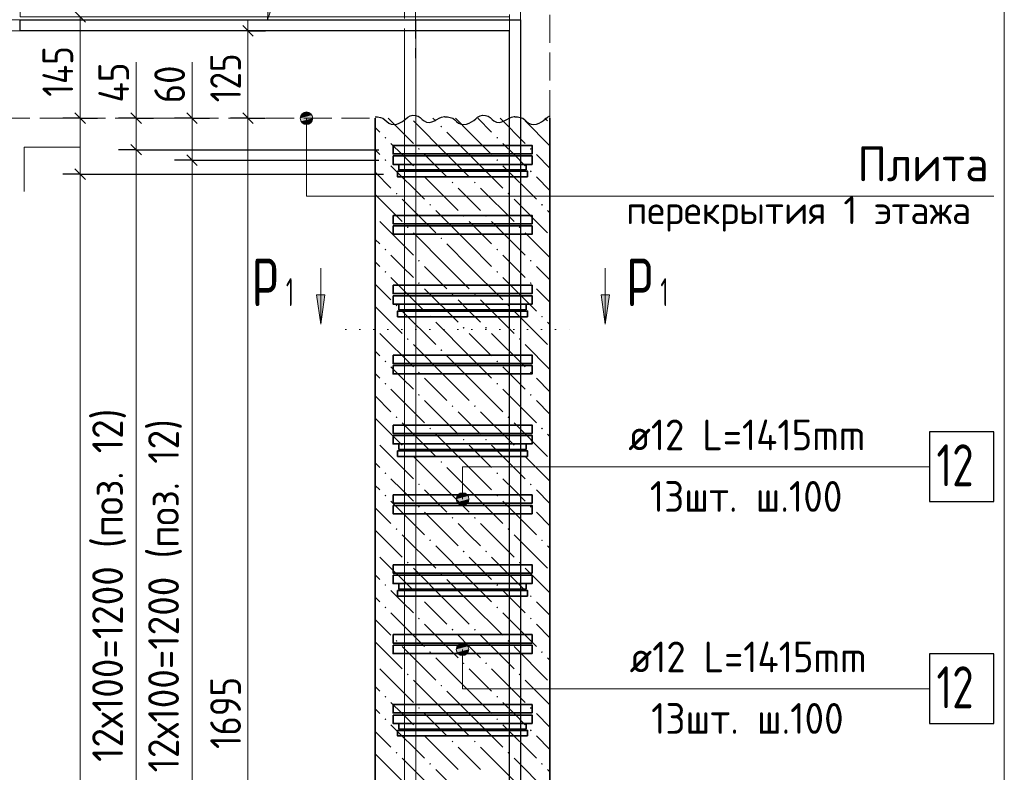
# Model space of a CAD drawing. Header units: millimetres. Extents: x 0 to 59400, y 0 to 42000.
# Tile 11 of 29: x 17976 to 25019, y 31516 to 36901. Entities that reach past the tile are written whole.
import ezdxf

# ---------------------------------------------------------------- set-up
doc = ezdxf.new("R2010")
doc.units = ezdxf.units.MM
doc.linetypes.add('______2', pattern=[270, 200, -70])
doc.linetypes.add('______9', pattern=[100, 0, -100])
for name, color, linetype, lineweight in [('S1 ДОП Продольная арматура', 52, 'Continuous', 25), ('S1 Продольная арматура', 52, 'Continuous', 25), ('S2 ДОП Продольная арматура', 52, 'Continuous', 25), ('Standard', 7, 'Continuous', 25), ('ЖБ Перекрытие верхний уровень', 7, 'Continuous', 18), ('Затяжка', 52, 'Continuous', 25), ('Позиционная метка диаметр_ шаг', 7, 'Continuous', 13), ('Позиционная метка линия выноска', 7, 'Continuous', 13), ('Примечания', 7, 'Continuous', 13), ('Размерная выноска', 7, 'Continuous', 13), ('Размерная линия_ общее', 7, 'Continuous', 13), ('Узлы символ', 7, 'Continuous', 25), ('Хомут', 52, 'Continuous', 25)]:
    doc.layers.add(name, color=color, linetype=linetype, lineweight=lineweight)
doc.layers.add('ЖБ Пилон', color=7, linetype='______2', lineweight=13, true_color=0xa0a0a0)
doc.styles.add('ISOCPEUR', font='txt')

msp = doc.modelspace()

# ---------------------------------------------------------------- hatches: boundary and pattern name
at = {"layer": 'ЖБ Пилон', "linetype": 'Continuous', "lineweight": 18, "transparency": 33554687}
for points in [[(20985.2, 36136.1), (20991.7, 36142.6), (20998.2, 36136.1), (20991.7, 36129.6)], [(20585.2, 36056.1), (20591.7, 36062.6), (20598.2, 36056.1), (20591.7, 36049.6)], [(21385.2, 36056.1), (21391.7, 36062.6), (21398.2, 36056.1), (21391.7, 36049.6)], [(20825.2, 35976.1), (20831.7, 35982.6), (20838.2, 35976.1), (20831.7, 35969.6)], [(21625.2, 35976.1), (21631.7, 35982.6), (21638.2, 35976.1), (21631.7, 35969.6)], [(20585.2, 35896.1), (20591.7, 35902.6), (20598.2, 35896.1), (20591.7, 35889.6)], [(21385.2, 35896.1), (21391.7, 35902.6), (21398.2, 35896.1), (21391.7, 35889.6)], [(20825.2, 35816.1), (20831.7, 35822.6), (20838.2, 35816.1), (20831.7, 35809.6)], [(21625.2, 35816.1), (21631.7, 35822.6), (21638.2, 35816.1), (21631.7, 35809.6)], [(21065.2, 35736.1), (21071.7, 35742.6), (21078.2, 35736.1), (21071.7, 35729.6)], [(21225.2, 35736.1), (21231.7, 35742.6), (21238.2, 35736.1), (21231.7, 35729.6)], [(20665.2, 35656.1), (20671.7, 35662.6), (20678.2, 35656.1), (20671.7, 35649.6)], [(21465.2, 35656.1), (21471.7, 35662.6), (21478.2, 35656.1), (21471.7, 35649.6)], [(20905.2, 35576.1), (20911.7, 35582.6), (20918.2, 35576.1), (20911.7, 35569.6)], [(21705.2, 35576.1), (21711.7, 35582.6), (21718.2, 35576.1), (21711.7, 35569.6)], [(21145.2, 35496.1), (21151.7, 35502.6), (21158.2, 35496.1), (21151.7, 35489.6)], [(21305.2, 35496.1), (21311.7, 35502.6), (21318.2, 35496.1), (21311.7, 35489.6)], [(20745.2, 35416.1), (20751.7, 35422.6), (20758.2, 35416.1), (20751.7, 35409.6)], [(21545.2, 35416.1), (21551.7, 35422.6), (21558.2, 35416.1), (21551.7, 35409.6)], [(20985.2, 35336.1), (20991.7, 35342.6), (20998.2, 35336.1), (20991.7, 35329.6)], [(20585.2, 35256.1), (20591.7, 35262.6), (20598.2, 35256.1), (20591.7, 35249.6)], [(21385.2, 35256.1), (21391.7, 35262.6), (21398.2, 35256.1), (21391.7, 35249.6)], [(20825.2, 35176.1), (20831.7, 35182.6), (20838.2, 35176.1), (20831.7, 35169.6)], [(21625.2, 35176.1), (21631.7, 35182.6), (21638.2, 35176.1), (21631.7, 35169.6)], [(20585.2, 35096.1), (20591.7, 35102.6), (20598.2, 35096.1), (20591.7, 35089.6)], [(21385.2, 35096.1), (21391.7, 35102.6), (21398.2, 35096.1), (21391.7, 35089.6)], [(20825.2, 35016.1), (20831.7, 35022.6), (20838.2, 35016.1), (20831.7, 35009.6)], [(21625.2, 35016.1), (21631.7, 35022.6), (21638.2, 35016.1), (21631.7, 35009.6)], [(21065.2, 34936.1), (21071.7, 34942.6), (21078.2, 34936.1), (21071.7, 34929.6)], [(21225.2, 34936.1), (21231.7, 34942.6), (21238.2, 34936.1), (21231.7, 34929.6)], [(20665.2, 34856.1), (20671.7, 34862.6), (20678.2, 34856.1), (20671.7, 34849.6)], [(21465.2, 34856.1), (21471.7, 34862.6), (21478.2, 34856.1), (21471.7, 34849.6)], [(20905.2, 34776.1), (20911.7, 34782.6), (20918.2, 34776.1), (20911.7, 34769.6)], [(21705.2, 34776.1), (21711.7, 34782.6), (21718.2, 34776.1), (21711.7, 34769.6)], [(21145.2, 34696.1), (21151.7, 34702.6), (21158.2, 34696.1), (21151.7, 34689.6)], [(21305.2, 34696.1), (21311.7, 34702.6), (21318.2, 34696.1), (21311.7, 34689.6)], [(20745.2, 34616.1), (20751.7, 34622.6), (20758.2, 34616.1), (20751.7, 34609.6)], [(21545.2, 34616.1), (21551.7, 34622.6), (21558.2, 34616.1), (21551.7, 34609.6)], [(20985.2, 34536.1), (20991.7, 34542.6), (20998.2, 34536.1), (20991.7, 34529.6)], [(20585.2, 34456.1), (20591.7, 34462.6), (20598.2, 34456.1), (20591.7, 34449.6)], [(21385.2, 34456.1), (21391.7, 34462.6), (21398.2, 34456.1), (21391.7, 34449.6)], [(20825.2, 34376.1), (20831.7, 34382.6), (20838.2, 34376.1), (20831.7, 34369.6)], [(21625.2, 34376.1), (21631.7, 34382.6), (21638.2, 34376.1), (21631.7, 34369.6)], [(20585.2, 34296.1), (20591.7, 34302.6), (20598.2, 34296.1), (20591.7, 34289.6)], [(21385.2, 34296.1), (21391.7, 34302.6), (21398.2, 34296.1), (21391.7, 34289.6)], [(20825.2, 34216.1), (20831.7, 34222.6), (20838.2, 34216.1), (20831.7, 34209.6)], [(21625.2, 34216.1), (21631.7, 34222.6), (21638.2, 34216.1), (21631.7, 34209.6)], [(21065.2, 34136.1), (21071.7, 34142.6), (21078.2, 34136.1), (21071.7, 34129.6)], [(21225.2, 34136.1), (21231.7, 34142.6), (21238.2, 34136.1), (21231.7, 34129.6)], [(20665.2, 34056.1), (20671.7, 34062.6), (20678.2, 34056.1), (20671.7, 34049.6)], [(21465.2, 34056.1), (21471.7, 34062.6), (21478.2, 34056.1), (21471.7, 34049.6)], [(20905.2, 33976.1), (20911.7, 33982.6), (20918.2, 33976.1), (20911.7, 33969.6)], [(21705.2, 33976.1), (21711.7, 33982.6), (21718.2, 33976.1), (21711.7, 33969.6)], [(21145.2, 33896.1), (21151.7, 33902.6), (21158.2, 33896.1), (21151.7, 33889.6)], [(21305.2, 33896.1), (21311.7, 33902.6), (21318.2, 33896.1), (21311.7, 33889.6)], [(20745.2, 33816.1), (20751.7, 33822.6), (20758.2, 33816.1), (20751.7, 33809.6)], [(21545.2, 33816.1), (21551.7, 33822.6), (21558.2, 33816.1), (21551.7, 33809.6)], [(20985.2, 33736.1), (20991.7, 33742.6), (20998.2, 33736.1), (20991.7, 33729.6)], [(20585.2, 33656.1), (20591.7, 33662.6), (20598.2, 33656.1), (20591.7, 33649.6)], [(21385.2, 33656.1), (21391.7, 33662.6), (21398.2, 33656.1), (21391.7, 33649.6)], [(20825.2, 33576.1), (20831.7, 33582.6), (20838.2, 33576.1), (20831.7, 33569.6)], [(21625.2, 33576.1), (21631.7, 33582.6), (21638.2, 33576.1), (21631.7, 33569.6)], [(20585.2, 33496.1), (20591.7, 33502.6), (20598.2, 33496.1), (20591.7, 33489.6)], [(21385.2, 33496.1), (21391.7, 33502.6), (21398.2, 33496.1), (21391.7, 33489.6)], [(20825.2, 33416.1), (20831.7, 33422.6), (20838.2, 33416.1), (20831.7, 33409.6)], [(21625.2, 33416.1), (21631.7, 33422.6), (21638.2, 33416.1), (21631.7, 33409.6)], [(21065.2, 33336.1), (21071.7, 33342.6), (21078.2, 33336.1), (21071.7, 33329.6)], [(21225.2, 33336.1), (21231.7, 33342.6), (21238.2, 33336.1), (21231.7, 33329.6)], [(20665.2, 33256.1), (20671.7, 33262.6), (20678.2, 33256.1), (20671.7, 33249.6)], [(21465.2, 33256.1), (21471.7, 33262.6), (21478.2, 33256.1), (21471.7, 33249.6)], [(20905.2, 33176.1), (20911.7, 33182.6), (20918.2, 33176.1), (20911.7, 33169.6)], [(21705.2, 33176.1), (21711.7, 33182.6), (21718.2, 33176.1), (21711.7, 33169.6)], [(21145.2, 33096.1), (21151.7, 33102.6), (21158.2, 33096.1), (21151.7, 33089.6)], [(21305.2, 33096.1), (21311.7, 33102.6), (21318.2, 33096.1), (21311.7, 33089.6)], [(20745.2, 33016.1), (20751.7, 33022.6), (20758.2, 33016.1), (20751.7, 33009.6)], [(21545.2, 33016.1), (21551.7, 33022.6), (21558.2, 33016.1), (21551.7, 33009.6)], [(20985.2, 32936.1), (20991.7, 32942.6), (20998.2, 32936.1), (20991.7, 32929.6)], [(20585.2, 32856.1), (20591.7, 32862.6), (20598.2, 32856.1), (20591.7, 32849.6)], [(21385.2, 32856.1), (21391.7, 32862.6), (21398.2, 32856.1), (21391.7, 32849.6)], [(20825.2, 32776.1), (20831.7, 32782.6), (20838.2, 32776.1), (20831.7, 32769.6)], [(21625.2, 32776.1), (21631.7, 32782.6), (21638.2, 32776.1), (21631.7, 32769.6)], [(20585.2, 32696.1), (20591.7, 32702.6), (20598.2, 32696.1), (20591.7, 32689.6)], [(21385.2, 32696.1), (21391.7, 32702.6), (21398.2, 32696.1), (21391.7, 32689.6)], [(20825.2, 32616.1), (20831.7, 32622.6), (20838.2, 32616.1), (20831.7, 32609.6)], [(21625.2, 32616.1), (21631.7, 32622.6), (21638.2, 32616.1), (21631.7, 32609.6)], [(21065.2, 32536.1), (21071.7, 32542.6), (21078.2, 32536.1), (21071.7, 32529.6)], [(21225.2, 32536.1), (21231.7, 32542.6), (21238.2, 32536.1), (21231.7, 32529.6)], [(20665.2, 32456.1), (20671.7, 32462.6), (20678.2, 32456.1), (20671.7, 32449.6)], [(21465.2, 32456.1), (21471.7, 32462.6), (21478.2, 32456.1), (21471.7, 32449.6)], [(20905.2, 32376.1), (20911.7, 32382.6), (20918.2, 32376.1), (20911.7, 32369.6)], [(21705.2, 32376.1), (21711.7, 32382.6), (21718.2, 32376.1), (21711.7, 32369.6)], [(21145.2, 32296.1), (21151.7, 32302.6), (21158.2, 32296.1), (21151.7, 32289.6)], [(21305.2, 32296.1), (21311.7, 32302.6), (21318.2, 32296.1), (21311.7, 32289.6)], [(20745.2, 32216.1), (20751.7, 32222.6), (20758.2, 32216.1), (20751.7, 32209.6)], [(21545.2, 32216.1), (21551.7, 32222.6), (21558.2, 32216.1), (21551.7, 32209.6)], [(20985.2, 32136.1), (20991.7, 32142.6), (20998.2, 32136.1), (20991.7, 32129.6)], [(20585.2, 32056.1), (20591.7, 32062.6), (20598.2, 32056.1), (20591.7, 32049.6)], [(21385.2, 32056.1), (21391.7, 32062.6), (21398.2, 32056.1), (21391.7, 32049.6)], [(20825.2, 31976.1), (20831.7, 31982.6), (20838.2, 31976.1), (20831.7, 31969.6)], [(21625.2, 31976.1), (21631.7, 31982.6), (21638.2, 31976.1), (21631.7, 31969.6)], [(20585.2, 31896.1), (20591.7, 31902.6), (20598.2, 31896.1), (20591.7, 31889.6)], [(21385.2, 31896.1), (21391.7, 31902.6), (21398.2, 31896.1), (21391.7, 31889.6)], [(20825.2, 31816.1), (20831.7, 31822.6), (20838.2, 31816.1), (20831.7, 31809.6)], [(21625.2, 31816.1), (21631.7, 31822.6), (21638.2, 31816.1), (21631.7, 31809.6)], [(21065.2, 31736.1), (21071.7, 31742.6), (21078.2, 31736.1), (21071.7, 31729.6)], [(21225.2, 31736.1), (21231.7, 31742.6), (21238.2, 31736.1), (21231.7, 31729.6)], [(20665.2, 31656.1), (20671.7, 31662.6), (20678.2, 31656.1), (20671.7, 31649.6)], [(21465.2, 31656.1), (21471.7, 31662.6), (21478.2, 31656.1), (21471.7, 31649.6)], [(20905.2, 31576.1), (20911.7, 31582.6), (20918.2, 31576.1), (20911.7, 31569.6)], [(21705.2, 31576.1), (21711.7, 31582.6), (21718.2, 31576.1), (21711.7, 31569.6)]]:
    msp.add_hatch(color=7, dxfattribs=at).paths.add_polyline_path(points, flags=16)
at = {"layer": 'Позиционная метка линия выноска', "linetype": 'Continuous', "lineweight": 13, "transparency": 33554687}
for points in [[(20065.8, 36218.3), (19988.4, 36218.3), (19982.1, 36195.8)], [(20065.8, 36218.3), (19982.1, 36195.8), (20072.1, 36195.8)], [(20049.6, 36234.5), (20004.6, 36234.5), (19988.4, 36218.3)], [(20049.6, 36234.5), (19988.4, 36218.3), (20065.8, 36218.3)], [(20004.6, 36234.5), (20049.6, 36234.5), (20027.1, 36240.8)], [(20072.1, 36195.8), (19982.1, 36195.8), (19988.4, 36173.3)], [(20072.1, 36195.8), (19988.4, 36173.3), (20065.8, 36173.3)], [(20065.8, 36173.3), (19988.4, 36173.3), (20004.6, 36157.1)], [(20065.8, 36173.3), (20004.6, 36157.1), (20049.6, 36157.1)], [(20049.6, 36157.1), (20004.6, 36157.1), (20027.1, 36150.8)], [(21182.4, 33493.3), (21105, 33493.3), (21098.7, 33470.8)], [(21182.4, 33493.3), (21098.7, 33470.8), (21188.7, 33470.8)], [(21188.7, 33470.8), (21098.7, 33470.8), (21105, 33448.3)], [(21166.2, 33509.5), (21121.2, 33509.5), (21105, 33493.3)], [(21166.2, 33509.5), (21105, 33493.3), (21182.4, 33493.3)], [(21188.7, 33470.8), (21105, 33448.3), (21182.4, 33448.3)], [(21121.2, 33509.5), (21166.2, 33509.5), (21143.7, 33515.9)], [(21182.4, 33448.3), (21105, 33448.3), (21121.2, 33432.1)], [(21182.4, 33448.3), (21121.2, 33432.1), (21166.2, 33432.1)], [(21166.2, 33432.1), (21121.2, 33432.1), (21143.7, 33425.8)], [(21098.1, 32395.8), (21188.1, 32395.8), (21181.8, 32418.3)], [(21098.1, 32395.8), (21181.8, 32418.3), (21104.4, 32418.3)], [(21104.4, 32418.3), (21181.8, 32418.3), (21165.6, 32434.5)], [(21104.4, 32418.3), (21165.6, 32434.5), (21120.6, 32434.5)], [(21120.6, 32434.5), (21165.6, 32434.5), (21143.1, 32440.8)], [(21104.4, 32373.3), (21188.1, 32395.8), (21098.1, 32395.8)], [(21104.4, 32373.3), (21181.8, 32373.3), (21188.1, 32395.8)], [(21120.6, 32357.1), (21181.8, 32373.3), (21104.4, 32373.3)], [(21120.6, 32357.1), (21165.6, 32357.1), (21181.8, 32373.3)], [(21165.6, 32357.1), (21120.6, 32357.1), (21143.1, 32350.8)]]:
    msp.add_hatch(color=7, dxfattribs=at).paths.add_polyline_path(points)
at = {"layer": 'Примечания', "linetype": 'Continuous', "lineweight": 13, "transparency": 33554687}
msp.add_hatch(color=7, dxfattribs=at).paths.add_polyline_path([(19760.7, 37112.6), (19747.8, 36900.8), (19819.4, 37100.5)])
at = {"layer": 'Узлы символ', "linetype": 'Continuous', "lineweight": 13, "transparency": 33554687}
for points in [[(20159.6, 34933.1), (20129.6, 34723.1), (20099.6, 34933.1)], [(22193.9, 34933.1), (22163.9, 34723.1), (22133.9, 34933.1)]]:
    msp.add_hatch(color=7, dxfattribs=at).paths.add_polyline_path(points, flags=16)

# ---------------------------------------------------------------- linework, layer by layer
at = {"layer": 'S1 ДОП Продольная арматура', "color": 28, "linetype": 'Continuous', "lineweight": 25, "true_color": 0x50140a, "transparency": 33554687}
msp.add_lwpolyline([(17978.7, 36900.8), (21558.7, 36900.8), (21558.7, 27720.8), (21478.7, 27720.8), (21478.7, 36820.8), (17978.7, 36820.8), (17978.7, 36900.8)], dxfattribs=at)
msp.add_lwpolyline([(17978.7, 36900.8), (21558.7, 36900.8), (21558.7, 27720.8), (21478.7, 27720.8), (21478.7, 36820.8), (17978.7, 36820.8), (17978.7, 36900.8)], dxfattribs=at)
msp.add_lwpolyline([(17978.7, 36900.8), (21558.7, 36900.8), (21558.7, 27720.8), (21478.7, 27720.8), (21478.7, 36820.8), (17978.7, 36820.8), (17978.7, 36900.8)], dxfattribs=at)
msp.add_lwpolyline([(17978.7, 36900.8), (21558.7, 36900.8), (21558.7, 27720.8), (21478.7, 27720.8), (21478.7, 36820.8), (17978.7, 36820.8), (17978.7, 36900.8)], dxfattribs=at)
at = {"layer": 'S1 Продольная арматура', "color": 7, "linetype": 'Continuous', "lineweight": 18, "transparency": 33554687}
for points in [[(21478.7, 18395.8), (21478.7, 36920.8), (17978.7, 36920.8), (17978.7, 37000.8), (21558.7, 37000.8), (21558.7, 18395.8), (21478.7, 18395.8)], [(21478.7, 18395.8), (21478.7, 36920.8), (17978.7, 36920.8), (17978.7, 37000.8), (21558.7, 37000.8), (21558.7, 18395.8), (21478.7, 18395.8)], [(21478.7, 18395.8), (21478.7, 36920.8), (17978.7, 36920.8), (17978.7, 37000.8), (21558.7, 37000.8), (21558.7, 18395.8), (21478.7, 18395.8)], [(20728.7, 18395.8), (20728.7, 36820.8), (17128.7, 36820.8), (17128.7, 36900.8), (20808.7, 36900.8), (20808.7, 18395.8), (20728.7, 18395.8)], [(20728.7, 18395.8), (20728.7, 36820.8), (17128.7, 36820.8), (17128.7, 36900.8), (20808.7, 36900.8), (20808.7, 18395.8), (20728.7, 18395.8)], [(20728.7, 18395.8), (20728.7, 36820.8), (17128.7, 36820.8), (17128.7, 36900.8), (20808.7, 36900.8), (20808.7, 18395.8), (20728.7, 18395.8)]]:
    msp.add_lwpolyline(points, dxfattribs=at)
at = {"layer": 'S2 ДОП Продольная арматура', "color": 7, "linetype": 'Continuous', "lineweight": 35, "transparency": 33554687}
for points in [[(20646.2, 36000.8), (21641.2, 36000.8), (21641.2, 35940.8), (20646.2, 35940.8), (20646.2, 36000.8)], [(20646.2, 35925.8), (21641.2, 35925.8), (21641.2, 35865.8), (20646.2, 35865.8), (20646.2, 35925.8)], [(20646.2, 35500.8), (21641.2, 35500.8), (21641.2, 35440.8), (20646.2, 35440.8), (20646.2, 35500.8)], [(20646.2, 35425.8), (21641.2, 35425.8), (21641.2, 35365.8), (20646.2, 35365.8), (20646.2, 35425.8)], [(20646.2, 35000.8), (21641.2, 35000.8), (21641.2, 34940.8), (20646.2, 34940.8), (20646.2, 35000.8)], [(20646.2, 34925.8), (21641.2, 34925.8), (21641.2, 34865.8), (20646.2, 34865.8), (20646.2, 34925.8)], [(20646.2, 34500.8), (21641.2, 34500.8), (21641.2, 34440.8), (20646.2, 34440.8), (20646.2, 34500.8)], [(20646.2, 34425.8), (21641.2, 34425.8), (21641.2, 34365.8), (20646.2, 34365.8), (20646.2, 34425.8)], [(20646.2, 34000.8), (21641.2, 34000.8), (21641.2, 33940.8), (20646.2, 33940.8), (20646.2, 34000.8)], [(20646.2, 33925.8), (21641.2, 33925.8), (21641.2, 33865.8), (20646.2, 33865.8), (20646.2, 33925.8)], [(20646.2, 33500.8), (21641.2, 33500.8), (21641.2, 33440.8), (20646.2, 33440.8), (20646.2, 33500.8)], [(20646.2, 33425.8), (21641.2, 33425.8), (21641.2, 33365.8), (20646.2, 33365.8), (20646.2, 33425.8)], [(20646.2, 33000.8), (21641.2, 33000.8), (21641.2, 32940.8), (20646.2, 32940.8), (20646.2, 33000.8)], [(20646.2, 32925.8), (21641.2, 32925.8), (21641.2, 32865.8), (20646.2, 32865.8), (20646.2, 32925.8)], [(20646.2, 32500.8), (21641.2, 32500.8), (21641.2, 32440.8), (20646.2, 32440.8), (20646.2, 32500.8)], [(20646.2, 32425.8), (21641.2, 32425.8), (21641.2, 32365.8), (20646.2, 32365.8), (20646.2, 32425.8)], [(20646.2, 32000.8), (21641.2, 32000.8), (21641.2, 31940.8), (20646.2, 31940.8), (20646.2, 32000.8)], [(20646.2, 31925.8), (21641.2, 31925.8), (21641.2, 31865.8), (20646.2, 31865.8), (20646.2, 31925.8)]]:
    msp.add_lwpolyline(points, dxfattribs=at)
at = {"layer": 'S2 ДОП Продольная арматура', "color": 7, "linetype": 'Continuous', "lineweight": 25, "transparency": 33554687}
for points in [[(24483.3, 33452.6), (24943.3, 33452.6), (24943.3, 33952.6), (24483.3, 33952.6), (24483.3, 33452.6)], [(24483.3, 31864.1), (24943.3, 31864.1), (24943.3, 32364.1), (24483.3, 32364.1), (24483.3, 31864.1)]]:
    msp.add_lwpolyline(points, dxfattribs=at)
at = {"layer": 'Standard', "color": 251, "linetype": 'Continuous', "lineweight": 25, "true_color": 0x656565, "transparency": 33554687}
for p, q in [((19645.9, 36783.3), (19570.9, 36858.3)), ((18770.9, 36233.3), (18845.9, 36158.3)), ((19170.9, 36233.3), (19245.9, 36158.3)), ((19645.9, 36158.3), (19570.9, 36233.3)), ((18770.9, 36008.3), (18845.9, 35933.3)), ((19170.9, 35933.3), (19245.9, 35858.3))]:
    msp.add_line(p, q, dxfattribs=at)
at = {"layer": 'Standard', "color": 251, "linetype": 'Continuous', "lineweight": 13, "true_color": 0x656565, "transparency": 33554687}
for p, q in [((19608.4, 36820.8), (19608.4, 36895.8)), ((19608.4, 36195.8), (19608.4, 36820.8)), ((18808.4, 36195.8), (18808.4, 36270.8)), ((19208.4, 36195.8), (19208.4, 36270.8)), ((18808.4, 36195.8), (18808.4, 35970.8)), ((19208.4, 36195.8), (19208.4, 35895.8)), ((18808.4, 35970.8), (18808.4, 29970.8)), ((19208.4, 35895.8), (19208.4, 29895.8))]:
    msp.add_line(p, q, dxfattribs=at)
at = {"layer": 'Standard', "color": 251, "linetype": 'Continuous', "lineweight": -3, "true_color": 0x656565, "transparency": 33554687}
for p, q in [((19608.4, 36820.8), (19483.4, 36820.8)), ((19608.4, 36820.8), (19733.4, 36820.8)), ((19608.4, 36820.8), (19608.4, 36820.8)), ((18808.4, 36195.8), (18683.4, 36195.8)), ((18808.4, 36195.8), (18933.4, 36195.8)), ((18808.4, 36195.8), (18878.6, 36195.8)), ((19208.4, 36195.8), (19083.4, 36195.8)), ((19208.4, 36195.8), (19333.4, 36195.8)), ((19208.4, 36195.8), (19208.4, 36195.8)), ((19608.4, 36195.8), (19483.4, 36195.8)), ((19608.4, 36195.8), (19733.4, 36195.8)), ((19608.4, 36195.8), (19608.4, 36195.8)), ((18808.4, 35970.8), (18683.4, 35970.8)), ((18808.4, 35970.8), (18933.4, 35970.8)), ((18808.4, 35970.8), (20545.6, 35970.8)), ((19208.4, 35895.8), (19083.4, 35895.8)), ((19208.4, 35895.8), (19333.4, 35895.8)), ((19208.4, 35895.8), (20545.6, 35895.8))]:
    msp.add_line(p, q, dxfattribs=at)
at = {"layer": 'Standard', "color": 254, "linetype": 'Continuous', "lineweight": 13, "true_color": 0xc4c4ff, "transparency": 33554687}
msp.add_lwpolyline([(16268.7, 15395.8), (25018.7, 15395.8), (25018.7, 38962.4), (16268.7, 38962.4), (16268.7, 15395.8)], dxfattribs=at)
at = {"layer": 'Standard', "color": 251, "linetype": 'Continuous', "lineweight": 13, "true_color": 0x656565, "transparency": 33554687}
msp.add_lwpolyline([(19608.4, 27720.8), (19608.4, 31583.2), (19608.4, 31583.2), (19608.4, 36195.8)], dxfattribs=at)
at = {"layer": 'ЖБ Перекрытие верхний уровень', "color": 7, "linetype": '______2', "lineweight": 18, "transparency": 33554687}
for p, q in [((21768.7, 36195.8), (21768.7, 37295.8)), ((16768.7, 36195.8), (20518.7, 36195.8))]:
    msp.add_line(p, q, dxfattribs=at)
at = {"layer": 'ЖБ Пилон', "color": 7, "linetype": 'Continuous', "lineweight": 35, "transparency": 33554687}
for p, q in [((20518.7, 36195.8), (20518.7, 18395.8)), ((21768.7, 18395.8), (21768.7, 36195.8))]:
    msp.add_line(p, q, dxfattribs=at)
at = {"layer": 'ЖБ Пилон', "color": 9, "linetype": 'Continuous', "lineweight": 18, "true_color": 0xc7c7c7, "transparency": 33554687}
for p, q in [((20612, 36195.8), (20791.7, 36016.1)), ((21031.7, 35936.1), (20791.7, 36176.1)), ((20932, 36195.8), (20951.7, 36176.1)), ((21191.7, 36096.1), (21092, 36195.8)), ((21252, 36195.8), (21351.7, 36096.1)), ((21412, 36195.8), (21591.7, 36016.1)), ((21768.7, 35999.1), (21591.7, 36176.1)), ((21732, 36195.8), (21751.7, 36176.1)), ((20518.7, 36129.1), (20551.7, 36096.1)), ((21031.7, 36096.1), (21191.7, 35936.1)), ((21191.7, 36096.1), (21351.7, 35936.1)), ((20711.7, 35936.1), (20631.7, 36016.1)), ((21511.7, 35936.1), (21431.7, 36016.1)), ((20518.7, 35969.1), (20551.7, 35936.1)), ((20791.7, 35856.1), (20711.7, 35936.1)), ((20871.7, 35936.1), (21031.7, 35776.1)), ((21031.7, 35936.1), (21191.7, 35776.1)), ((21191.7, 35936.1), (21431.7, 35696.1)), ((21591.7, 35856.1), (21511.7, 35936.1)), ((21671.7, 35936.1), (21768.7, 35839.1)), ((20631.7, 35856.1), (20871.7, 35616.1)), ((21431.7, 35856.1), (21671.7, 35616.1)), ((20518.7, 35809.1), (20631.7, 35696.1)), ((20871.7, 35776.1), (21111.7, 35536.1)), ((21671.7, 35776.1), (21768.7, 35679.1)), ((20518.7, 35649.1), (20711.7, 35456.1)), ((21191.7, 35616.1), (21111.7, 35696.1)), ((21271.7, 35696.1), (21511.7, 35456.1)), ((20711.7, 35616.1), (20951.7, 35376.1)), ((21271.7, 35536.1), (21191.7, 35616.1)), ((21511.7, 35616.1), (21751.7, 35376.1)), ((21191.7, 35296.1), (20951.7, 35536.1)), ((21768.7, 35519.1), (21751.7, 35536.1)), ((20551.7, 35456.1), (20791.7, 35216.1)), ((21191.7, 35456.1), (21351.7, 35296.1)), ((21351.7, 35456.1), (21591.7, 35216.1)), ((21031.7, 35136.1), (20791.7, 35376.1)), ((21768.7, 35199.1), (21591.7, 35376.1)), ((20518.7, 35329.1), (20551.7, 35296.1)), ((21031.7, 35296.1), (21191.7, 35136.1)), ((21191.7, 35296.1), (21351.7, 35136.1)), ((20711.7, 35136.1), (20631.7, 35216.1)), ((21511.7, 35136.1), (21431.7, 35216.1)), ((20518.7, 35169.1), (20551.7, 35136.1)), ((20791.7, 35056.1), (20711.7, 35136.1)), ((20871.7, 35136.1), (21031.7, 34976.1)), ((21031.7, 35136.1), (21191.7, 34976.1)), ((21191.7, 35136.1), (21431.7, 34896.1)), ((21591.7, 35056.1), (21511.7, 35136.1)), ((21671.7, 35136.1), (21768.7, 35039.1)), ((20518.7, 35009.1), (20631.7, 34896.1)), ((20631.7, 35056.1), (20871.7, 34816.1)), ((21431.7, 35056.1), (21671.7, 34816.1)), ((20871.7, 34976.1), (21111.7, 34736.1)), ((21671.7, 34976.1), (21768.7, 34879.1)), ((21191.7, 34816.1), (21111.7, 34896.1)), ((21271.7, 34896.1), (21511.7, 34656.1)), ((20518.7, 34849.1), (20711.7, 34656.1)), ((20711.7, 34816.1), (20951.7, 34576.1)), ((21271.7, 34736.1), (21191.7, 34816.1)), ((21511.7, 34816.1), (21751.7, 34576.1)), ((21191.7, 34496.1), (20951.7, 34736.1)), ((21768.7, 34719.1), (21751.7, 34736.1)), ((20551.7, 34656.1), (20791.7, 34416.1)), ((21191.7, 34656.1), (21351.7, 34496.1)), ((21351.7, 34656.1), (21591.7, 34416.1)), ((20518.7, 34529.1), (20551.7, 34496.1)), ((21031.7, 34336.1), (20791.7, 34576.1)), ((21768.7, 34399.1), (21591.7, 34576.1)), ((21031.7, 34496.1), (21191.7, 34336.1)), ((21191.7, 34496.1), (21351.7, 34336.1)), ((20711.7, 34336.1), (20631.7, 34416.1)), ((21511.7, 34336.1), (21431.7, 34416.1)), ((20518.7, 34369.1), (20551.7, 34336.1)), ((20791.7, 34256.1), (20711.7, 34336.1)), ((20871.7, 34336.1), (21031.7, 34176.1)), ((21031.7, 34336.1), (21191.7, 34176.1)), ((21191.7, 34336.1), (21431.7, 34096.1)), ((21591.7, 34256.1), (21511.7, 34336.1)), ((21671.7, 34336.1), (21768.7, 34239.1)), ((20631.7, 34256.1), (20871.7, 34016.1)), ((21431.7, 34256.1), (21671.7, 34016.1)), ((20518.7, 34209.1), (20631.7, 34096.1)), ((20871.7, 34176.1), (21111.7, 33936.1)), ((21671.7, 34176.1), (21768.7, 34079.1)), ((21191.7, 34016.1), (21111.7, 34096.1)), ((21271.7, 34096.1), (21511.7, 33856.1)), ((20518.7, 34049.1), (20711.7, 33856.1)), ((20711.7, 34016.1), (20951.7, 33776.1)), ((21271.7, 33936.1), (21191.7, 34016.1)), ((21511.7, 34016.1), (21751.7, 33776.1)), ((21191.7, 33696.1), (20951.7, 33936.1)), ((21768.7, 33919.1), (21751.7, 33936.1)), ((20551.7, 33856.1), (20791.7, 33616.1)), ((21191.7, 33856.1), (21351.7, 33696.1)), ((21351.7, 33856.1), (21591.7, 33616.1)), ((21031.7, 33536.1), (20791.7, 33776.1)), ((21768.7, 33599.1), (21591.7, 33776.1)), ((20518.7, 33729.1), (20551.7, 33696.1)), ((21031.7, 33696.1), (21191.7, 33536.1)), ((21191.7, 33696.1), (21351.7, 33536.1)), ((20711.7, 33536.1), (20631.7, 33616.1)), ((21511.7, 33536.1), (21431.7, 33616.1)), ((20518.7, 33569.1), (20551.7, 33536.1)), ((20791.7, 33456.1), (20711.7, 33536.1)), ((20871.7, 33536.1), (21031.7, 33376.1)), ((21031.7, 33536.1), (21191.7, 33376.1)), ((21191.7, 33536.1), (21431.7, 33296.1)), ((21591.7, 33456.1), (21511.7, 33536.1)), ((21671.7, 33536.1), (21768.7, 33439.1)), ((20631.7, 33456.1), (20871.7, 33216.1)), ((21431.7, 33456.1), (21671.7, 33216.1)), ((20518.7, 33409.1), (20631.7, 33296.1)), ((20871.7, 33376.1), (21111.7, 33136.1)), ((21671.7, 33376.1), (21768.7, 33279.1)), ((20518.7, 33249.1), (20711.7, 33056.1)), ((21191.7, 33216.1), (21111.7, 33296.1)), ((21271.7, 33296.1), (21511.7, 33056.1)), ((20711.7, 33216.1), (20951.7, 32976.1)), ((21271.7, 33136.1), (21191.7, 33216.1)), ((21511.7, 33216.1), (21751.7, 32976.1)), ((21191.7, 32896.1), (20951.7, 33136.1)), ((21768.7, 33119.1), (21751.7, 33136.1)), ((20551.7, 33056.1), (20791.7, 32816.1)), ((21191.7, 33056.1), (21351.7, 32896.1)), ((21351.7, 33056.1), (21591.7, 32816.1)), ((21031.7, 32736.1), (20791.7, 32976.1)), ((21768.7, 32799.1), (21591.7, 32976.1)), ((20518.7, 32929.1), (20551.7, 32896.1)), ((21031.7, 32896.1), (21191.7, 32736.1)), ((21191.7, 32896.1), (21351.7, 32736.1)), ((20518.7, 32769.1), (20551.7, 32736.1)), ((20711.7, 32736.1), (20631.7, 32816.1)), ((21511.7, 32736.1), (21431.7, 32816.1)), ((20791.7, 32656.1), (20711.7, 32736.1)), ((20871.7, 32736.1), (21031.7, 32576.1)), ((21031.7, 32736.1), (21191.7, 32576.1)), ((21191.7, 32736.1), (21431.7, 32496.1)), ((21591.7, 32656.1), (21511.7, 32736.1)), ((21671.7, 32736.1), (21768.7, 32639.1)), ((20518.7, 32609.1), (20631.7, 32496.1)), ((20631.7, 32656.1), (20871.7, 32416.1)), ((21431.7, 32656.1), (21671.7, 32416.1)), ((20871.7, 32576.1), (21111.7, 32336.1)), ((21671.7, 32576.1), (21768.7, 32479.1)), ((21191.7, 32416.1), (21111.7, 32496.1)), ((21271.7, 32496.1), (21511.7, 32256.1)), ((20518.7, 32449.1), (20711.7, 32256.1)), ((20711.7, 32416.1), (20951.7, 32176.1)), ((21271.7, 32336.1), (21191.7, 32416.1)), ((21511.7, 32416.1), (21751.7, 32176.1)), ((21191.7, 32096.1), (20951.7, 32336.1)), ((21768.7, 32319.1), (21751.7, 32336.1)), ((20551.7, 32256.1), (20791.7, 32016.1)), ((21191.7, 32256.1), (21351.7, 32096.1)), ((21351.7, 32256.1), (21591.7, 32016.1)), ((20518.7, 32129.1), (20551.7, 32096.1)), ((21031.7, 31936.1), (20791.7, 32176.1)), ((21768.7, 31999.1), (21591.7, 32176.1)), ((21031.7, 32096.1), (21191.7, 31936.1)), ((21191.7, 32096.1), (21351.7, 31936.1)), ((20711.7, 31936.1), (20631.7, 32016.1)), ((21511.7, 31936.1), (21431.7, 32016.1)), ((20518.7, 31969.1), (20551.7, 31936.1)), ((20791.7, 31856.1), (20711.7, 31936.1)), ((20871.7, 31936.1), (21031.7, 31776.1)), ((21031.7, 31936.1), (21191.7, 31776.1)), ((21191.7, 31936.1), (21431.7, 31696.1)), ((21591.7, 31856.1), (21511.7, 31936.1)), ((21671.7, 31936.1), (21768.7, 31839.1)), ((20631.7, 31856.1), (20871.7, 31616.1)), ((21431.7, 31856.1), (21671.7, 31616.1)), ((20518.7, 31809.1), (20631.7, 31696.1)), ((20871.7, 31776.1), (21111.7, 31536.1)), ((21671.7, 31776.1), (21768.7, 31679.1)), ((21191.7, 31616.1), (21111.7, 31696.1)), ((21271.7, 31696.1), (21511.7, 31456.1)), ((20518.7, 31649.1), (20711.7, 31456.1)), ((20711.7, 31616.1), (20951.7, 31376.1)), ((21271.7, 31536.1), (21191.7, 31616.1)), ((21511.7, 31616.1), (21751.7, 31376.1)), ((21191.7, 31296.1), (20951.7, 31536.1)), ((21768.7, 31519.1), (21751.7, 31536.1))]:
    msp.add_line(p, q, dxfattribs=at)
at = {"layer": 'Затяжка', "color": 7, "linetype": 'Continuous', "lineweight": 35, "transparency": 33554687}
for points in [[(21598.7, 35825.8), (20688.7, 35825.8), (20688.7, 35865.8), (21598.7, 35865.8), (21598.7, 35825.8)], [(21598.7, 34825.8), (20688.7, 34825.8), (20688.7, 34865.8), (21598.7, 34865.8), (21598.7, 34825.8)], [(21598.7, 33825.8), (20688.7, 33825.8), (20688.7, 33865.8), (21598.7, 33865.8), (21598.7, 33825.8)], [(21598.7, 32825.8), (20688.7, 32825.8), (20688.7, 32865.8), (21598.7, 32865.8), (21598.7, 32825.8)], [(21598.7, 31825.8), (20688.7, 31825.8), (20688.7, 31865.8), (21598.7, 31865.8), (21598.7, 31825.8)]]:
    msp.add_lwpolyline(points, dxfattribs=at)
at = {"layer": 'Позиционная метка линия выноска', "color": 7, "linetype": 'Continuous', "lineweight": 13, "transparency": 33554687}
for p, q in [((20027.1, 36240.8), (20027.1, 36240.8)), ((19982.1, 36195.8), (19982.1, 36195.8)), ((20027.1, 36150.8), (20027.1, 36150.8)), ((20072.1, 36195.8), (20072.1, 36195.8)), ((21098.7, 33470.8), (21098.7, 33470.8)), ((21143.7, 33515.9), (21143.7, 33515.9)), ((21188.7, 33470.8), (21188.7, 33470.8)), ((21143.7, 33425.8), (21143.7, 33425.8)), ((21143.1, 32440.8), (21143.1, 32440.8)), ((21098.1, 32395.8), (21098.1, 32395.8)), ((21143.1, 32350.8), (21143.1, 32350.8)), ((21188.1, 32395.8), (21188.1, 32395.8))]:
    msp.add_line(p, q, dxfattribs=at)
for points in [[(20027.1, 36195.8), (20027.1, 35639.1), (24943.3, 35639.1)], [(24484, 33702.6), (21143.7, 33702.6), (21143.7, 33470.8)], [(24483.3, 32114.1), (21143.1, 32114.1), (21143.1, 32395.8)]]:
    msp.add_lwpolyline(points, dxfattribs=at)
for centre in [(20027.1, 36195.8), (21143.7, 33470.8), (21143.1, 32395.8)]:
    msp.add_circle(centre, 45, dxfattribs=at)
at = {"layer": 'Примечания', "color": 7, "linetype": '______2', "lineweight": 13, "transparency": 33554687}
for p, q in [((20727.4, 36638.2), (20727.4, 39126.4)), ((20807.4, 39126.4), (20807.4, 36626.4)), ((21478.7, 36738.2), (21478.7, 39126.4)), ((21558.7, 39126.4), (21558.7, 36726.4))]:
    msp.add_line(p, q, dxfattribs=at)
at = {"layer": 'Примечания', "color": 7, "linetype": 'Continuous', "lineweight": 13, "transparency": 33554687}
for p, q in [((19760.7, 37112.6), (19747.8, 36900.8)), ((19747.8, 36900.8), (19819.4, 37100.5)), ((19747.8, 36900.8), (19747.8, 36900.8)), ((19747.8, 36900.8), (19747.8, 36900.8)), ((19747.8, 36900.8), (19747.8, 36900.8))]:
    msp.add_line(p, q, dxfattribs=at)
at = {"layer": 'Примечания', "color": 7, "linetype": 'Continuous', "lineweight": 25, "transparency": 33554687}
for points in [[(20517.4, 36204.6), (20535.9, 36204.8), (20555.9, 36202), (20573.9, 36195.4), (20588.4, 36184.4), (20600.9, 36171.5), (20615.4, 36160.6), (20633.9, 36154), (20653.4, 36150.1), (20672.9, 36154.4), (20690.9, 36161.5), (20708.4, 36169.6), (20723.4, 36180.2), (20737.4, 36191.8), (20751.4, 36203.2), (20768.4, 36212.2), (20787.4, 36217), (20807.4, 36216.2), (20826.9, 36211), (20841.4, 36200.3), (20854.4, 36187.8), (20868.4, 36176.4), (20885.4, 36167.9), (20905.4, 36166), (20924.9, 36170.8), (20942.4, 36178.3), (20959.4, 36186.8), (20976.9, 36195.1), (20993.9, 36203.2), (21013.4, 36207), (21017.4, 36207.4)], [(21017.4, 36204.6), (21035.9, 36204.8), (21055.9, 36202), (21073.9, 36195.4), (21088.4, 36184.4), (21100.9, 36171.5), (21115.4, 36160.6), (21133.9, 36154), (21153.4, 36150.1), (21172.9, 36154.4), (21190.9, 36161.5), (21208.4, 36169.6), (21223.4, 36180.2), (21237.4, 36191.8), (21251.4, 36203.2), (21268.4, 36212.2), (21287.4, 36217), (21307.4, 36216.2), (21326.9, 36211), (21341.4, 36200.3), (21354.4, 36187.8), (21368.4, 36176.4), (21385.4, 36167.9), (21405.4, 36166), (21424.9, 36170.8), (21442.4, 36178.3), (21459.4, 36186.8), (21476.9, 36195.1), (21493.9, 36203.2), (21513.4, 36207), (21517.4, 36207.4)], [(21517.4, 36204.6), (21535.9, 36204.8), (21555.9, 36202), (21573.9, 36195.4), (21588.4, 36184.4), (21600.9, 36171.5), (21615.4, 36160.6), (21633.9, 36154), (21653.4, 36150.1), (21672.9, 36154.4), (21690.9, 36161.5), (21708.4, 36169.6), (21723.4, 36180.2), (21737.4, 36191.8), (21751.4, 36203.2), (21768.4, 36212.2), (21768.7, 36212.2)]]:
    msp.add_lwpolyline(points, dxfattribs=at)
at = {"layer": 'Примечания', "color": 7, "linetype": 'Continuous', "lineweight": 13, "transparency": 33554687}
msp.add_lwpolyline([(18408.4, 35988.4), (18008.4, 35988.4), (18008.4, 35671.9)], dxfattribs=at)
at = {"layer": 'Размерная выноска', "color": 251, "linetype": 'Continuous', "lineweight": 13, "true_color": 0x656565, "transparency": 33554687}
for p, q in [((18808.4, 36195.8), (18808.4, 36595.8)), ((19208.4, 36195.8), (19208.4, 36595.8))]:
    msp.add_line(p, q, dxfattribs=at)
at = {"layer": 'Размерная линия_ общее', "color": 7, "linetype": 'Continuous', "lineweight": 25, "transparency": 33554687}
for p, q in [((18445.9, 36883.3), (18370.9, 36958.3)), ((18445.9, 36158.3), (18370.9, 36233.3)), ((18445.9, 35758.3), (18370.9, 35833.3))]:
    msp.add_line(p, q, dxfattribs=at)
at = {"layer": 'Размерная линия_ общее', "color": 7, "linetype": 'Continuous', "lineweight": 13, "transparency": 33554687}
for p, q in [((18408.4, 36195.8), (18408.4, 36920.8)), ((18408.4, 35795.8), (18408.4, 36195.8)), ((18408.4, 24795.8), (18408.4, 35795.8))]:
    msp.add_line(p, q, dxfattribs=at)
at = {"layer": 'Размерная линия_ общее', "color": 253, "linetype": 'Continuous', "lineweight": -3, "true_color": 0xa0a0a0, "transparency": 33554687}
for p, q in [((18408.4, 36195.8), (18283.4, 36195.8)), ((18408.4, 36195.8), (18533.4, 36195.8)), ((18408.4, 36195.8), (18408.4, 36195.8)), ((18408.4, 35795.8), (18283.4, 35795.8)), ((18408.4, 35795.8), (18533.4, 35795.8)), ((18408.4, 35795.8), (20577.4, 35795.8))]:
    msp.add_line(p, q, dxfattribs=at)
at = {"layer": 'Узлы символ', "color": 7, "linetype": 'Continuous', "lineweight": 13, "transparency": 33554687}
for p, q in [((20129.6, 34723.1), (20129.6, 35123.1)), ((22163.9, 34723.1), (22163.9, 35123.1)), ((20129.6, 34933.1), (20129.6, 34948.1)), ((22163.9, 34933.1), (22163.9, 34948.1)), ((20129.6, 34723.1), (20099.6, 34933.1)), ((20099.6, 34933.1), (20159.6, 34933.1)), ((20159.6, 34933.1), (20129.6, 34723.1)), ((22163.9, 34723.1), (22133.9, 34933.1)), ((22133.9, 34933.1), (22193.9, 34933.1)), ((22193.9, 34933.1), (22163.9, 34723.1)), ((20129.6, 34723.1), (20129.6, 34723.1)), ((20129.6, 34723.1), (20129.6, 34723.1)), ((20129.6, 34723.1), (20129.6, 34723.1)), ((22163.9, 34723.1), (22163.9, 34723.1)), ((22163.9, 34723.1), (22163.9, 34723.1)), ((22163.9, 34723.1), (22163.9, 34723.1))]:
    msp.add_line(p, q, dxfattribs=at)
at = {"layer": 'Узлы символ', "color": 7, "linetype": '______9', "lineweight": 13, "transparency": 33554687}
msp.add_line((20308, 34684.5), (21958, 34684.5), dxfattribs=at)
at = {"layer": 'Хомут', "color": 7, "linetype": 'Continuous', "lineweight": 35, "transparency": 33554687}
for points in [[(21608.7, 35775.8), (20678.7, 35775.8), (20678.7, 35815.9), (21608.7, 35815.9), (21608.7, 35775.8)], [(21608.7, 34775.8), (20678.7, 34775.8), (20678.7, 34815.9), (21608.7, 34815.9), (21608.7, 34775.8)], [(21608.7, 33775.8), (20678.7, 33775.8), (20678.7, 33815.9), (21608.7, 33815.9), (21608.7, 33775.8)], [(21608.7, 32775.8), (20678.7, 32775.8), (20678.7, 32815.9), (21608.7, 32815.9), (21608.7, 32775.8)], [(21608.7, 31775.8), (20678.7, 31775.8), (20678.7, 31815.8), (21608.7, 31815.8), (21608.7, 31775.8)]]:
    msp.add_lwpolyline(points, dxfattribs=at)

# ---------------------------------------------------------------- texts
at = {"layer": 'S2 ДОП Продольная арматура', "color": 7, "linetype": 'Continuous', "lineweight": 13, "transparency": 33554687, "attachment_point": 7, "style": 'ISOCPEUR'}
for s, insert, char_height, width in [('\\W0.92;ø12 L=1415mm ', (22329, 33819.9), 220, 2080.378), ('\\W0.75;12', (24533.3, 33562.6), 300, 472.281), ('\\W0.93;13шт. ш.100 ', (22483, 33379.9), 220, 1773.339), ('\\W0.92;ø12 L=1415mm ', (22338.3, 32231.4), 220, 2080.384), ('\\W0.75;12', (24533.3, 31974.1), 300, 472.281), ('\\W0.93;13шт. ш.100 ', (22492.3, 31791.4), 220, 1773.339)]:
    msp.add_mtext(s, dxfattribs=dict(at, insert=insert, char_height=char_height, width=width))
at = {"layer": 'Standard', "color": 251, "linetype": 'Continuous', "lineweight": 25, "true_color": 0x656565, "transparency": 33554687, "char_height": 220, "attachment_point": 7, "rotation": 90, "style": 'ISOCPEUR'}
for s, insert, width in [('\\W0.83;125', (19558.4, 36310.3), 508.571), ('\\W0.88;45', (18758.4, 36308.3), 426.797), ('\\W0.87;60', (19158.4, 36302.8), 403.932), ('\\W0.93;12х100=1200 (поз. 12)', (18736.4, 31590.4), 2883.311), ('\\W0.93;12х100=1200 (поз. 12)', (19136.4, 31515.3), 2883.311), ('\\W0.87;1695', (19558.4, 31683.3), 666.917)]:
    msp.add_mtext(s, dxfattribs=dict(at, insert=insert, width=width))
at = {"layer": 'Позиционная метка диаметр_ шаг', "color": 7, "linetype": 'Continuous', "lineweight": 25, "transparency": 33554687, "attachment_point": 7, "style": 'ISOCPEUR'}
for s, insert, char_height, width in [('\\W0.95;Плита', (23968.3, 35744.2), 250, 1093.327), ('\\W0.97;перекрытия 1 этажа', (22314.1, 35384.2), 200, 2715.728)]:
    msp.add_mtext(s, dxfattribs=dict(at, insert=insert, char_height=char_height, width=width))
at = {"layer": 'Размерная линия_ общее', "color": 7, "linetype": 'Continuous', "lineweight": 25, "transparency": 33554687, "insert": (18358.4, 36349.3), "char_height": 220, "width": 531.426, "attachment_point": 7, "rotation": 90, "style": 'ISOCPEUR'}
msp.add_mtext('\\W0.83;145', dxfattribs=at)
at = {"layer": 'Узлы символ', "color": 7, "linetype": 'Continuous', "lineweight": 35, "transparency": 33554687, "attachment_point": 7, "style": 'ISOCPEUR'}
for s, insert, char_height, width in [('\\W0.78;р', (19635, 34851.4), 350, 380.8), ('\\W0.78;р', (22314.3, 34851.4), 350, 380.819), ('\\W0.56;1', (19880, 34851.4), 200, 155.556), ('\\W0.56;1', (22559.3, 34851.4), 200, 155.556)]:
    msp.add_mtext(s, dxfattribs=dict(at, insert=insert, char_height=char_height, width=width))

doc.saveas('drawing.dxf')
